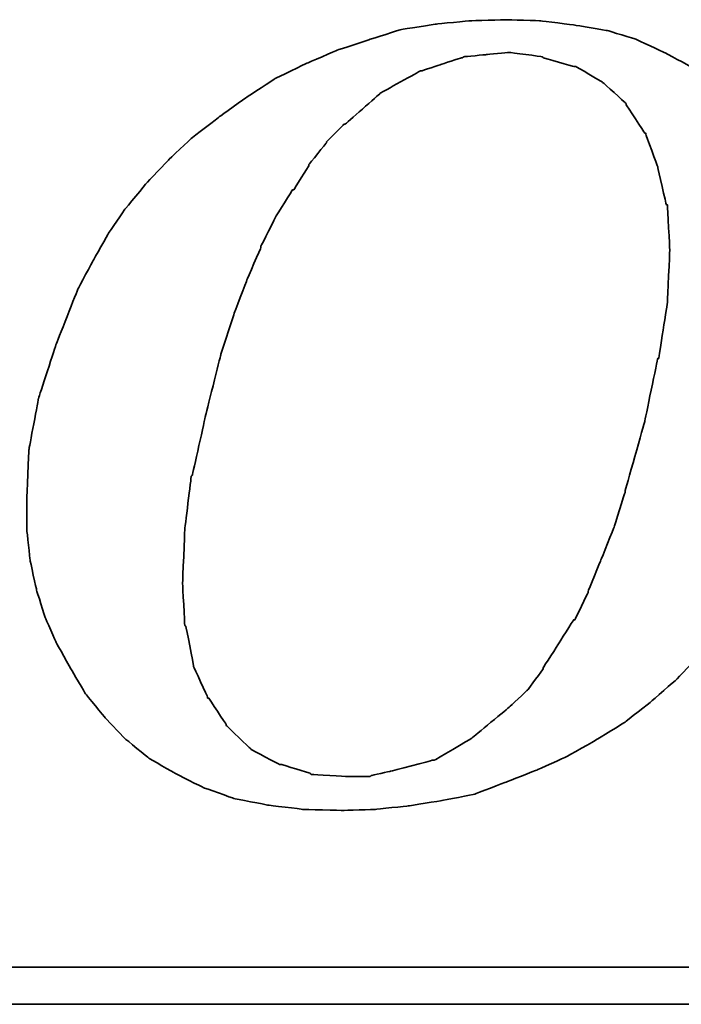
# Model space of a CAD drawing. Header units: millimetres. Extents: x 730 to 1015, y 385 to 481.
# Tile 33 of 47: x 943.259 to 943.891, y 410.6 to 411.541. Entities that reach past the tile are written whole.
import ezdxf

# ---------------------------------------------------------------- set-up
doc = ezdxf.new("R2010")
doc.units = ezdxf.units.MM
doc.header["$LTSCALE"] = 0.15
doc.layers.add('DIM', color=4, linetype='CONTINUOUS')
doc.layers.add('layer 1', color=7, linetype='CONTINUOUS')

# ---------------------------------------------------------------- blocks, each defined once
blk = doc.blocks.new('TBI MOTION logo(完整正式版)')
at = {"layer": 'layer 1', "color": 22, "lineweight": 35}
for points, knots in [([(35.79625, -6.98375), (35.79625, -6.98375), (36.23125, -7.43875), (36.23125, -7.43875), (36.23125, -7.43875), (36.23125, -7.43875), (36.75625, -7.87125), (36.75625, -7.87125), (36.75625, -7.87125), (36.75625, -7.87125), (37.33125, -8.20375), (37.33125, -8.20375), (37.33125, -8.20375), (37.33125, -8.20375), (37.95625, -8.51875), (37.95625, -8.51875), (37.95625, -8.51875), (37.95625, -8.51875), (38.62625, -8.75875), (38.62625, -8.75875), (38.62625, -8.75875), (38.62625, -8.75875), (39.37125, -8.90375), (39.37125, -8.90375), (39.37125, -8.90375), (39.37125, -8.90375), (40.14125, -8.99875), (40.14125, -8.99875), (40.14125, -8.99875), (40.14125, -8.99875), (41.02625, -9.02375), (41.02625, -9.02375), (41.02625, -9.02375), (41.02625, -9.02375), (41.74625, -8.99875), (41.74625, -8.99875), (41.74625, -8.99875), (41.74625, -8.99875), (42.46625, -8.92375), (42.46625, -8.92375), (42.46625, -8.92375), (42.46625, -8.92375), (43.21125, -8.80625), (43.21125, -8.80625), (43.21125, -8.80625), (43.21125, -8.80625), (43.93125, -8.66375), (43.93125, -8.66375), (43.93125, -8.66375), (43.93125, -8.66375), (44.62625, -8.39875), (44.62625, -8.39875), (44.62625, -8.39875), (44.62625, -8.39875), (45.29625, -8.13375), (45.29625, -8.13375), (45.29625, -8.13375), (45.29625, -8.13375), (45.94625, -7.84375), (45.94625, -7.84375), (45.94625, -7.84375), (45.94625, -7.84375), (46.61625, -7.46375), (46.61625, -7.46375), (46.61625, -7.46375), (46.61625, -7.46375), (47.24125, -7.07875), (47.24125, -7.07875), (47.24125, -7.07875), (47.24125, -7.07875), (47.81625, -6.62375), (47.81625, -6.62375), (47.81625, -6.62375), (47.81625, -6.62375), (48.36875, -6.14375), (48.36875, -6.14375), (48.36875, -6.14375), (48.36875, -6.14375), (48.84625, -5.64125), (48.84625, -5.64125), (48.84625, -5.64125), (48.84625, -5.64125), (49.32625, -5.06375), (49.32625, -5.06375), (49.32625, -5.06375), (49.32625, -5.06375), (49.71125, -4.51374), (49.71125, -4.51374), (49.71125, -4.51374), (49.71125, -4.51374), (50.09625, -3.83874), (50.09625, -3.83874), (50.09625, -3.83874), (50.09625, -3.83874), (50.48125, -3.21374), (50.48125, -3.21374), (50.48125, -3.21374), (50.48125, -3.21374), (50.96125, -1.99125), (50.96125, -1.99125), (50.96125, -1.99125), (50.96125, -1.99125), (51.34375, -0.81875), (51.34375, -0.81875), (51.34375, -0.81875), (51.34375, -0.81875), (51.56125, 0.45624), (51.56125, 0.45624), (51.56125, 0.45624), (51.56125, 0.45624), (51.60625, 1.67624), (51.60625, 1.67624), (51.60625, 1.67624), (51.60625, 1.67624), (51.56125, 2.44625), (51.56125, 2.44625), (51.56125, 2.44625), (51.56125, 2.44625), (51.51125, 3.14125), (51.51125, 3.14125), (51.51125, 3.14125), (51.51125, 3.14125), (51.34375, 3.81125), (51.34375, 3.81125), (51.34375, 3.81125), (51.34375, 3.81125), (51.15125, 4.41125), (51.15125, 4.41125), (51.15125, 4.41125), (51.15125, 4.41125), (50.86125, 5.01125), (50.86125, 5.01125), (50.86125, 5.01125), (50.86125, 5.01125), (50.55125, 5.58875), (50.55125, 5.58875), (50.55125, 5.58875), (50.55125, 5.58875), (50.16625, 6.09125), (50.16625, 6.09125), (50.16625, 6.09125), (50.16625, 6.09125), (49.71125, 6.54875), (49.71125, 6.54875), (49.71125, 6.54875), (49.71125, 6.54875), (49.23125, 6.98125), (49.23125, 6.98125), (49.23125, 6.98125), (49.23125, 6.98125), (48.67875, 7.36625), (48.67875, 7.36625), (48.67875, 7.36625), (48.67875, 7.36625), (48.10375, 7.67625), (48.10375, 7.67625), (48.10375, 7.67625), (48.10375, 7.67625), (47.48125, 7.96375), (47.48125, 7.96375), (47.48125, 7.96375), (47.48125, 7.96375), (46.85625, 8.15625), (46.85625, 8.15625), (46.85625, 8.15625), (46.85625, 8.15625), (46.13625, 8.27624), (46.13625, 8.27624), (46.13625, 8.27624), (46.13625, 8.27624), (45.39125, 8.37125), (45.39125, 8.37125), (45.39125, 8.37125), (45.39125, 8.37125), (44.62625, 8.39624), (44.62625, 8.39624), (44.62625, 8.39624), (44.62625, 8.39624), (43.83625, 8.37125), (43.83625, 8.37125), (43.83625, 8.37125), (43.83625, 8.37125), (43.09125, 8.30125), (43.09125, 8.30125), (43.09125, 8.30125), (43.09125, 8.30125), (42.32125, 8.18125), (42.32125, 8.18125), (42.32125, 8.18125), (42.32125, 8.18125), (41.62875, 7.96375), (41.62875, 7.96375), (41.62875, 7.96375), (41.62875, 7.96375), (40.90625, 7.72625), (40.90625, 7.72625), (40.90625, 7.72625), (40.90625, 7.72625), (40.23624, 7.43625), (40.23624, 7.43625), (40.23624, 7.43625), (40.23624, 7.43625), (39.54124, 7.10125), (39.54124, 7.10125), (39.54124, 7.10125), (39.54124, 7.10125), (38.91625, 6.69125), (38.91625, 6.69125), (38.91625, 6.69125), (38.91625, 6.69125), (38.31625, 6.26125), (38.31625, 6.26125), (38.31625, 6.26125), (38.31625, 6.26125), (37.69125, 5.78125), (37.69125, 5.78125), (37.69125, 5.78125), (37.69125, 5.78125), (37.18625, 5.30125), (37.18625, 5.30125), (37.18625, 5.30125), (37.18625, 5.30125), (36.70625, 4.79624), (36.70625, 4.79624), (36.70625, 4.79624), (36.70625, 4.79624), (36.23125, 4.22125), (36.23125, 4.22125), (36.23125, 4.22125), (36.23125, 4.22125), (35.87124, 3.69375), (35.87124, 3.69375), (35.87124, 3.69375), (35.87124, 3.69375), (35.53125, 3.09125), (35.53125, 3.09125), (35.53125, 3.09125), (35.53125, 3.09125), (35.19875, 2.47125), (35.19875, 2.47125), (35.19875, 2.47125), (35.19875, 2.47125), (34.71625, 1.24625), (34.71625, 1.24625), (34.71625, 1.24625), (34.71625, 1.24625), (34.33125, 0.06874), (34.33125, 0.06874), (34.33125, 0.06874), (34.33125, 0.06874), (34.11625, -1.07875), (34.11625, -1.07875), (34.11625, -1.07875), (34.11625, -1.07875), (34.07125, -2.15875), (34.07125, -2.15875), (34.07125, -2.15875), (34.07125, -2.15875), (34.07125, -2.85375), (34.07125, -2.85375), (34.07125, -2.85375), (34.07125, -2.85375), (34.14125, -3.50375), (34.14125, -3.50375), (34.14125, -3.50375), (34.14125, -3.50375), (34.28625, -4.17375), (34.28625, -4.17375), (34.28625, -4.17375), (34.28625, -4.17375), (34.47625, -4.77624), (34.47625, -4.77624), (34.47625, -4.77624), (34.47625, -4.77624), (34.71625, -5.32625), (34.71625, -5.32625), (34.71625, -5.32625), (34.71625, -5.32625), (35.05375, -5.92875), (35.05375, -5.92875), (35.05375, -5.92875), (35.05375, -5.92875), (35.36375, -6.45375), (35.36375, -6.45375), (35.36375, -6.45375), (35.36375, -6.45375), (35.79625, -6.98375), (35.79625, -6.98375)], [0, 0, 0, 0, 0.01388889, 0.01388889, 0.01388889, 0.0138889, 0.02777778, 0.02777778, 0.02777778, 0.02777779, 0.04166667, 0.04166667, 0.04166667, 0.04166668, 0.05555556, 0.05555556, 0.05555556, 0.05555557, 0.06944444, 0.06944444, 0.06944444, 0.06944445, 0.08333333, 0.08333333, 0.08333333, 0.08333334, 0.09722222, 0.09722222, 0.09722222, 0.09722223, 0.11111111, 0.11111111, 0.11111111, 0.11111112, 0.125, 0.125, 0.125, 0.12500001, 0.13888889, 0.13888889, 0.13888889, 0.1388889, 0.15277778, 0.15277778, 0.15277778, 0.15277779, 0.16666667, 0.16666667, 0.16666667, 0.16666668, 0.18055556, 0.18055556, 0.18055556, 0.18055557, 0.19444444, 0.19444444, 0.19444444, 0.19444445, 0.20833333, 0.20833333, 0.20833333, 0.20833334, 0.22222222, 0.22222222, 0.22222222, 0.22222223, 0.23611111, 0.23611111, 0.23611111, 0.23611112, 0.25, 0.25, 0.25, 0.25000001, 0.26388889, 0.26388889, 0.26388889, 0.2638889, 0.27777778, 0.27777778, 0.27777778, 0.27777779, 0.29166667, 0.29166667, 0.29166667, 0.29166668, 0.30555556, 0.30555556, 0.30555556, 0.30555557, 0.31944444, 0.31944444, 0.31944444, 0.31944445, 0.33333333, 0.33333333, 0.33333333, 0.33333334, 0.34722222, 0.34722222, 0.34722222, 0.34722223, 0.36111111, 0.36111111, 0.36111111, 0.36111112, 0.375, 0.375, 0.375, 0.37500001, 0.38888889, 0.38888889, 0.38888889, 0.3888889, 0.40277778, 0.40277778, 0.40277778, 0.40277779, 0.41666667, 0.41666667, 0.41666667, 0.41666668, 0.43055556, 0.43055556, 0.43055556, 0.43055557, 0.44444444, 0.44444444, 0.44444444, 0.44444445, 0.45833333, 0.45833333, 0.45833333, 0.45833334, 0.47222222, 0.47222222, 0.47222222, 0.47222223, 0.48611111, 0.48611111, 0.48611111, 0.48611112, 0.5, 0.5, 0.5, 0.50000001, 0.51388889, 0.51388889, 0.51388889, 0.5138889, 0.52777778, 0.52777778, 0.52777778, 0.52777779, 0.54166667, 0.54166667, 0.54166667, 0.54166668, 0.55555556, 0.55555556, 0.55555556, 0.55555557, 0.56944444, 0.56944444, 0.56944444, 0.56944445, 0.58333333, 0.58333333, 0.58333333, 0.58333334, 0.59722222, 0.59722222, 0.59722222, 0.59722223, 0.61111111, 0.61111111, 0.61111111, 0.61111112, 0.625, 0.625, 0.625, 0.62500001, 0.63888889, 0.63888889, 0.63888889, 0.6388889, 0.65277778, 0.65277778, 0.65277778, 0.65277779, 0.66666667, 0.66666667, 0.66666667, 0.66666668, 0.68055556, 0.68055556, 0.68055556, 0.68055557, 0.69444444, 0.69444444, 0.69444444, 0.69444445, 0.70833333, 0.70833333, 0.70833333, 0.70833334, 0.72222222, 0.72222222, 0.72222222, 0.72222223, 0.73611111, 0.73611111, 0.73611111, 0.73611112, 0.75, 0.75, 0.75, 0.75000001, 0.76388889, 0.76388889, 0.76388889, 0.7638889, 0.77777778, 0.77777778, 0.77777778, 0.77777779, 0.79166667, 0.79166667, 0.79166667, 0.79166668, 0.80555556, 0.80555556, 0.80555556, 0.80555557, 0.81944444, 0.81944444, 0.81944444, 0.81944445, 0.83333333, 0.83333333, 0.83333333, 0.83333334, 0.84722222, 0.84722222, 0.84722222, 0.84722223, 0.86111111, 0.86111111, 0.86111111, 0.86111112, 0.875, 0.875, 0.875, 0.87500001, 0.88888889, 0.88888889, 0.88888889, 0.8888889, 0.90277778, 0.90277778, 0.90277778, 0.90277779, 0.91666667, 0.91666667, 0.91666667, 0.91666668, 0.93055556, 0.93055556, 0.93055556, 0.93055557, 0.94444444, 0.94444444, 0.94444444, 0.94444445, 0.95833333, 0.95833333, 0.95833333, 0.95833334, 0.97222222, 0.97222222, 0.97222222, 0.97222223, 0.98611111, 0.98611111, 0.98611111, 0.98611112, 1, 1, 1, 1]), ([(38.33875, 1.03124), (38.33875, 1.03124), (38.62625, 1.89625), (38.62625, 1.89625), (38.62625, 1.89625), (38.62625, 1.89625), (38.91625, 2.66375), (38.91625, 2.66375), (38.91625, 2.66375), (38.91625, 2.66375), (39.22625, 3.38125), (39.22625, 3.38125), (39.22625, 3.38125), (39.22625, 3.38125), (39.22625, 3.40624), (39.22625, 3.40624), (39.22625, 3.40624), (39.22625, 3.40624), (39.56124, 4.07624), (39.56124, 4.07624), (39.56124, 4.07624), (39.56124, 4.07624), (39.92125, 4.65125), (39.92125, 4.65125), (39.92125, 4.65125), (39.92125, 4.65125), (39.94625, 4.65125), (39.94625, 4.65125), (39.94625, 4.65125), (39.94625, 4.65125), (40.28125, 5.17875), (40.28125, 5.17875), (40.28125, 5.17875), (40.28125, 5.17875), (40.28125, 5.20375), (40.28125, 5.20375), (40.28125, 5.20375), (40.28125, 5.20375), (40.66875, 5.68625), (40.66875, 5.68625), (40.66875, 5.68625), (40.66875, 5.68625), (40.66875, 5.70625), (40.66875, 5.70625), (40.66875, 5.70625), (40.66875, 5.70625), (41.05124, 6.09125), (41.05124, 6.09125), (41.05124, 6.09125), (41.05124, 6.09125), (41.07625, 6.09125), (41.07625, 6.09125), (41.07625, 6.09125), (41.07625, 6.09125), (41.84125, 6.76625), (41.84125, 6.76625), (41.84125, 6.76625), (41.84125, 6.76625), (41.86625, 6.78625), (41.86625, 6.78625), (41.86625, 6.78625), (41.86625, 6.78625), (42.73125, 7.26624), (42.73125, 7.26624), (42.73125, 7.26624), (42.73125, 7.26624), (42.75625, 7.26624), (42.75625, 7.26624), (42.75625, 7.26624), (42.75625, 7.26624), (43.18625, 7.41125), (43.18625, 7.41125), (43.18625, 7.41125), (43.18625, 7.41125), (43.64125, 7.55625), (43.64125, 7.55625), (43.64125, 7.55625), (43.64125, 7.55625), (43.66625, 7.55625), (43.66625, 7.55625), (43.66625, 7.55625), (43.66625, 7.55625), (43.69125, 7.58124), (43.69125, 7.58124), (43.69125, 7.58124), (43.69125, 7.58124), (44.19125, 7.62625), (44.19125, 7.62625), (44.19125, 7.62625), (44.19125, 7.62625), (44.67125, 7.67625), (44.67125, 7.67625), (44.67125, 7.67625), (44.67125, 7.67625), (44.69625, 7.67625), (44.69625, 7.67625), (44.69625, 7.67625), (44.69625, 7.67625), (45.41875, 7.58124), (45.41875, 7.58124), (45.41875, 7.58124), (45.41875, 7.58124), (45.44125, 7.55625), (45.44125, 7.55625), (45.44125, 7.55625), (45.44125, 7.55625), (46.11125, 7.36625), (46.11125, 7.36625), (46.11125, 7.36625), (46.11125, 7.36625), (46.13625, 7.36625), (46.13625, 7.36625), (46.13625, 7.36625), (46.13625, 7.36625), (46.15875, 7.36625), (46.15875, 7.36625), (46.15875, 7.36625), (46.15875, 7.36625), (46.73625, 7.02624), (46.73625, 7.02624), (46.73625, 7.02624), (46.73625, 7.02624), (46.76125, 7.00624), (46.76125, 7.00624), (46.76125, 7.00624), (46.76125, 7.00624), (47.24125, 6.57124), (47.24125, 6.57124), (47.24125, 6.57124), (47.24125, 6.57124), (47.26625, 6.54875), (47.26625, 6.54875), (47.26625, 6.54875), (47.26625, 6.54875), (47.26625, 6.52375), (47.26625, 6.52375), (47.26625, 6.52375), (47.26625, 6.52375), (47.67375, 5.89875), (47.67375, 5.89875), (47.67375, 5.89875), (47.67375, 5.89875), (47.69625, 5.89875), (47.69625, 5.89875), (47.69625, 5.89875), (47.69625, 5.89875), (47.69625, 5.87625), (47.69625, 5.87625), (47.69625, 5.87625), (47.69625, 5.87625), (47.96125, 5.15625), (47.96125, 5.15625), (47.96125, 5.15625), (47.96125, 5.15625), (47.96125, 5.13125), (47.96125, 5.13125), (47.96125, 5.13125), (47.96125, 5.13125), (48.15125, 4.31875), (48.15125, 4.31875), (48.15125, 4.31875), (48.15125, 4.31875), (48.17625, 4.31875), (48.17625, 4.31875), (48.17625, 4.31875), (48.17625, 4.31875), (48.17625, 4.29125), (48.17625, 4.29125), (48.17625, 4.29125), (48.17625, 4.29125), (48.22625, 3.33125), (48.22625, 3.33125), (48.22625, 3.33125), (48.22625, 3.33125), (48.22625, 3.30875), (48.22625, 3.30875), (48.22625, 3.30875), (48.22625, 3.30875), (48.17625, 2.20624), (48.17625, 2.20624), (48.17625, 2.20624), (48.17625, 2.20624), (48.17625, 2.18124), (48.17625, 2.18124), (48.17625, 2.18124), (48.17625, 2.18124), (47.98375, 0.93624), (47.98375, 0.93624), (47.98375, 0.93624), (47.98375, 0.93624), (47.96125, 0.93624), (47.96125, 0.93624), (47.96125, 0.93624), (47.96125, 0.93624), (47.67375, -0.45874), (47.67375, -0.45874), (47.67375, -0.45874), (47.67375, -0.45874), (47.24125, -1.99125), (47.24125, -1.99125), (47.24125, -1.99125), (47.24125, -1.99125), (47.24125, -2.01874), (47.24125, -2.01874), (47.24125, -2.01874), (47.24125, -2.01874), (47.00125, -2.78375), (47.00125, -2.78375), (47.00125, -2.78375), (47.00125, -2.78375), (46.71125, -3.50375), (46.71125, -3.50375), (46.71125, -3.50375), (46.71125, -3.50375), (46.42625, -4.19875), (46.42625, -4.19875), (46.42625, -4.19875), (46.42625, -4.19875), (46.42625, -4.22375), (46.42625, -4.22375), (46.42625, -4.22375), (46.42625, -4.22375), (46.13625, -4.82374), (46.13625, -4.82374), (46.13625, -4.82374), (46.13625, -4.82374), (46.11125, -4.82374), (46.11125, -4.82374), (46.11125, -4.82374), (46.11125, -4.82374), (45.77625, -5.35125), (45.77625, -5.35125), (45.77625, -5.35125), (45.77625, -5.35125), (45.44125, -5.87875), (45.44125, -5.87875), (45.44125, -5.87875), (45.44125, -5.87875), (45.44125, -5.90375), (45.44125, -5.90375), (45.44125, -5.90375), (45.44125, -5.90375), (45.10625, -6.35875), (45.10625, -6.35875), (45.10625, -6.35875), (45.10625, -6.35875), (45.08125, -6.38375), (45.08125, -6.38375), (45.08125, -6.38375), (45.08125, -6.38375), (44.69625, -6.74375), (44.69625, -6.74375), (44.69625, -6.74375), (44.69625, -6.74375), (43.88375, -7.41625), (43.88375, -7.41625), (43.88375, -7.41625), (43.88375, -7.41625), (43.85625, -7.43875), (43.85625, -7.43875), (43.85625, -7.43875), (43.85625, -7.43875), (43.04125, -7.91875), (43.04125, -7.91875), (43.04125, -7.91875), (43.04125, -7.91875), (43.01625, -7.91875), (43.01625, -7.91875), (43.01625, -7.91875), (43.01625, -7.91875), (42.99625, -7.91875), (42.99625, -7.91875), (42.99625, -7.91875), (42.99625, -7.91875), (42.08125, -8.15875), (42.08125, -8.15875), (42.08125, -8.15875), (42.08125, -8.15875), (41.65125, -8.25625), (41.65125, -8.25625), (41.65125, -8.25625), (41.65125, -8.25625), (41.62875, -8.27875), (41.62875, -8.27875), (41.62875, -8.27875), (41.62875, -8.27875), (41.60125, -8.27875), (41.60125, -8.27875), (41.60125, -8.27875), (41.60125, -8.27875), (41.12125, -8.27875), (41.12125, -8.27875), (41.12125, -8.27875), (41.12125, -8.27875), (40.35624, -8.23125), (40.35624, -8.23125), (40.35624, -8.23125), (40.35624, -8.23125), (40.33125, -8.23125), (40.33125, -8.23125), (40.33125, -8.23125), (40.33125, -8.23125), (40.30625, -8.20375), (40.30625, -8.20375), (40.30625, -8.20375), (40.30625, -8.20375), (39.68375, -8.01375), (39.68375, -8.01375), (39.68375, -8.01375), (39.68375, -8.01375), (39.66124, -8.01375), (39.66124, -8.01375), (39.66124, -8.01375), (39.66124, -8.01375), (39.63625, -8.01375), (39.63625, -8.01375), (39.63625, -8.01375), (39.63625, -8.01375), (39.01125, -7.67875), (39.01125, -7.67875), (39.01125, -7.67875), (39.01125, -7.67875), (38.98875, -7.65375), (38.98875, -7.65375), (38.98875, -7.65375), (38.98875, -7.65375), (38.48625, -7.17375), (38.48625, -7.17375), (38.48625, -7.17375), (38.48625, -7.17375), (38.45875, -7.14875), (38.45875, -7.14875), (38.45875, -7.14875), (38.45875, -7.14875), (38.45875, -7.12875), (38.45875, -7.12875), (38.45875, -7.12875), (38.45875, -7.12875), (38.07625, -6.54875), (38.07625, -6.54875), (38.07625, -6.54875), (38.07625, -6.54875), (38.05125, -6.54875), (38.05125, -6.54875), (38.05125, -6.54875), (38.05125, -6.54875), (38.05125, -6.52875), (38.05125, -6.52875), (38.05125, -6.52875), (38.05125, -6.52875), (37.74125, -5.85375), (37.74125, -5.85375), (37.74125, -5.85375), (37.74125, -5.85375), (37.74125, -5.82875), (37.74125, -5.82875), (37.74125, -5.82875), (37.74125, -5.82875), (37.57375, -4.96875), (37.57375, -4.96875), (37.57375, -4.96875), (37.57375, -4.96875), (37.54625, -4.94375), (37.54625, -4.94375), (37.54625, -4.94375), (37.54625, -4.94375), (37.50125, -4.03375), (37.50125, -4.03375), (37.50125, -4.03375), (37.50125, -4.03375), (37.50125, -4.00875), (37.50125, -4.00875), (37.50125, -4.00875), (37.50125, -4.00875), (37.54625, -2.85375), (37.54625, -2.85375), (37.54625, -2.85375), (37.54625, -2.85375), (37.69125, -1.65875), (37.69125, -1.65875), (37.69125, -1.65875), (37.69125, -1.65875), (37.71624, -1.63375), (37.71624, -1.63375), (37.71624, -1.63375), (37.71624, -1.63375), (38.00375, -0.33875), (38.00375, -0.33875), (38.00375, -0.33875), (38.00375, -0.33875), (38.33875, 1.00624), (38.33875, 1.00624), (38.33875, 1.00624), (38.33875, 1.00624), (38.33875, 1.03124), (38.33875, 1.03124)], [0, 0, 0, 0, 0.01010101, 0.01010101, 0.01010101, 0.01010102, 0.02020202, 0.02020202, 0.02020202, 0.02020203, 0.03030303, 0.03030303, 0.03030303, 0.03030304, 0.04040404, 0.04040404, 0.04040404, 0.04040405, 0.05050505, 0.05050505, 0.05050505, 0.05050506, 0.06060606, 0.06060606, 0.06060606, 0.06060607, 0.07070707, 0.07070707, 0.07070707, 0.07070708, 0.08080808, 0.08080808, 0.08080808, 0.08080809, 0.09090909, 0.09090909, 0.09090909, 0.0909091, 0.1010101, 0.1010101, 0.1010101, 0.10101011, 0.11111111, 0.11111111, 0.11111111, 0.11111112, 0.12121212, 0.12121212, 0.12121212, 0.12121213, 0.13131313, 0.13131313, 0.13131313, 0.13131314, 0.14141414, 0.14141414, 0.14141414, 0.14141415, 0.15151515, 0.15151515, 0.15151515, 0.15151516, 0.16161616, 0.16161616, 0.16161616, 0.16161617, 0.17171717, 0.17171717, 0.17171717, 0.17171718, 0.18181818, 0.18181818, 0.18181818, 0.18181819, 0.19191919, 0.19191919, 0.19191919, 0.1919192, 0.2020202, 0.2020202, 0.2020202, 0.20202021, 0.21212121, 0.21212121, 0.21212121, 0.21212122, 0.22222222, 0.22222222, 0.22222222, 0.22222223, 0.23232323, 0.23232323, 0.23232323, 0.23232324, 0.24242424, 0.24242424, 0.24242424, 0.24242425, 0.25252525, 0.25252525, 0.25252525, 0.25252526, 0.26262626, 0.26262626, 0.26262626, 0.26262627, 0.27272727, 0.27272727, 0.27272727, 0.27272728, 0.28282828, 0.28282828, 0.28282828, 0.28282829, 0.29292929, 0.29292929, 0.29292929, 0.2929293, 0.3030303, 0.3030303, 0.3030303, 0.30303031, 0.31313131, 0.31313131, 0.31313131, 0.31313132, 0.32323232, 0.32323232, 0.32323232, 0.32323233, 0.33333333, 0.33333333, 0.33333333, 0.33333334, 0.34343434, 0.34343434, 0.34343434, 0.34343435, 0.35353535, 0.35353535, 0.35353535, 0.35353536, 0.36363636, 0.36363636, 0.36363636, 0.36363637, 0.37373737, 0.37373737, 0.37373737, 0.37373738, 0.38383838, 0.38383838, 0.38383838, 0.38383839, 0.39393939, 0.39393939, 0.39393939, 0.3939394, 0.4040404, 0.4040404, 0.4040404, 0.40404041, 0.41414141, 0.41414141, 0.41414141, 0.41414142, 0.42424242, 0.42424242, 0.42424242, 0.42424243, 0.43434343, 0.43434343, 0.43434343, 0.43434344, 0.44444444, 0.44444444, 0.44444444, 0.44444445, 0.45454545, 0.45454545, 0.45454545, 0.45454546, 0.46464646, 0.46464646, 0.46464646, 0.46464647, 0.47474747, 0.47474747, 0.47474747, 0.47474748, 0.48484848, 0.48484848, 0.48484848, 0.48484849, 0.49494949, 0.49494949, 0.49494949, 0.4949495, 0.50505051, 0.50505051, 0.50505051, 0.50505052, 0.51515152, 0.51515152, 0.51515152, 0.51515153, 0.52525253, 0.52525253, 0.52525253, 0.52525254, 0.53535354, 0.53535354, 0.53535354, 0.53535355, 0.54545455, 0.54545455, 0.54545455, 0.54545456, 0.55555556, 0.55555556, 0.55555556, 0.55555557, 0.56565657, 0.56565657, 0.56565657, 0.56565658, 0.57575758, 0.57575758, 0.57575758, 0.57575759, 0.58585859, 0.58585859, 0.58585859, 0.5858586, 0.5959596, 0.5959596, 0.5959596, 0.59595961, 0.60606061, 0.60606061, 0.60606061, 0.60606062, 0.61616162, 0.61616162, 0.61616162, 0.61616163, 0.62626263, 0.62626263, 0.62626263, 0.62626264, 0.63636364, 0.63636364, 0.63636364, 0.63636365, 0.64646465, 0.64646465, 0.64646465, 0.64646466, 0.65656566, 0.65656566, 0.65656566, 0.65656567, 0.66666667, 0.66666667, 0.66666667, 0.66666668, 0.67676768, 0.67676768, 0.67676768, 0.67676769, 0.68686869, 0.68686869, 0.68686869, 0.6868687, 0.6969697, 0.6969697, 0.6969697, 0.69696971, 0.70707071, 0.70707071, 0.70707071, 0.70707072, 0.71717172, 0.71717172, 0.71717172, 0.71717173, 0.72727273, 0.72727273, 0.72727273, 0.72727274, 0.73737374, 0.73737374, 0.73737374, 0.73737375, 0.74747475, 0.74747475, 0.74747475, 0.74747476, 0.75757576, 0.75757576, 0.75757576, 0.75757577, 0.76767677, 0.76767677, 0.76767677, 0.76767678, 0.77777778, 0.77777778, 0.77777778, 0.77777779, 0.78787879, 0.78787879, 0.78787879, 0.7878788, 0.7979798, 0.7979798, 0.7979798, 0.79797981, 0.80808081, 0.80808081, 0.80808081, 0.80808082, 0.81818182, 0.81818182, 0.81818182, 0.81818183, 0.82828283, 0.82828283, 0.82828283, 0.82828284, 0.83838384, 0.83838384, 0.83838384, 0.83838385, 0.84848485, 0.84848485, 0.84848485, 0.84848486, 0.85858586, 0.85858586, 0.85858586, 0.85858587, 0.86868687, 0.86868687, 0.86868687, 0.86868688, 0.87878788, 0.87878788, 0.87878788, 0.87878789, 0.88888889, 0.88888889, 0.88888889, 0.8888889, 0.8989899, 0.8989899, 0.8989899, 0.89898991, 0.90909091, 0.90909091, 0.90909091, 0.90909092, 0.91919192, 0.91919192, 0.91919192, 0.91919193, 0.92929293, 0.92929293, 0.92929293, 0.92929294, 0.93939394, 0.93939394, 0.93939394, 0.93939395, 0.94949495, 0.94949495, 0.94949495, 0.94949496, 0.95959596, 0.95959596, 0.95959596, 0.95959597, 0.96969697, 0.96969697, 0.96969697, 0.96969698, 0.97979798, 0.97979798, 0.97979798, 0.97979799, 0.98989899, 0.98989899, 0.98989899, 0.989899, 1, 1, 1, 1]), ([(75.90875, -9.47875), (75.90875, -9.47875), (75.90875, -12.28625), (75.90875, -12.28625), (75.90875, -12.28625), (75.90875, -12.28625), (75.90875, -12.47875), (75.90875, -12.47875), (75.90875, -12.47875), (75.90875, -12.47875), (75.71625, -12.47875), (75.71625, -12.47875), (75.71625, -12.47875), (75.71625, -12.47875), (-88.32875, -12.47875), (-88.32875, -12.47875), (-88.32875, -12.47875), (-88.32875, -12.47875), (-88.32875, -13.29375), (-88.32875, -13.29375), (-88.32875, -13.29375), (-88.32875, -13.29375), (82.89125, -13.29375), (82.89125, -13.29375), (82.89125, -13.29375), (82.89125, -13.29375), (75.90875, -9.47875), (75.90875, -9.47875)], [0, 0, 0, 0, 0.14285714, 0.14285714, 0.14285714, 0.14285715, 0.28571429, 0.28571429, 0.28571429, 0.2857143, 0.42857143, 0.42857143, 0.42857143, 0.42857144, 0.57142857, 0.57142857, 0.57142857, 0.57142858, 0.71428571, 0.71428571, 0.71428571, 0.71428572, 0.85714286, 0.85714286, 0.85714286, 0.85714287, 1, 1, 1, 1])]:
    blk.add_open_spline(points, degree=3, knots=knots, dxfattribs=at)

msp = doc.modelspace()

# ---------------------------------------------------------------- block references
at = {"layer": 'DIM', "color": 7, "xscale": 0.0433753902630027, "yscale": 0.0433753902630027, "zscale": 0.0433753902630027}
msp.add_blockref('TBI MOTION logo(完整正式版)', (941.78834, 411.17632), dxfattribs=at)

doc.saveas('drawing.dxf')
